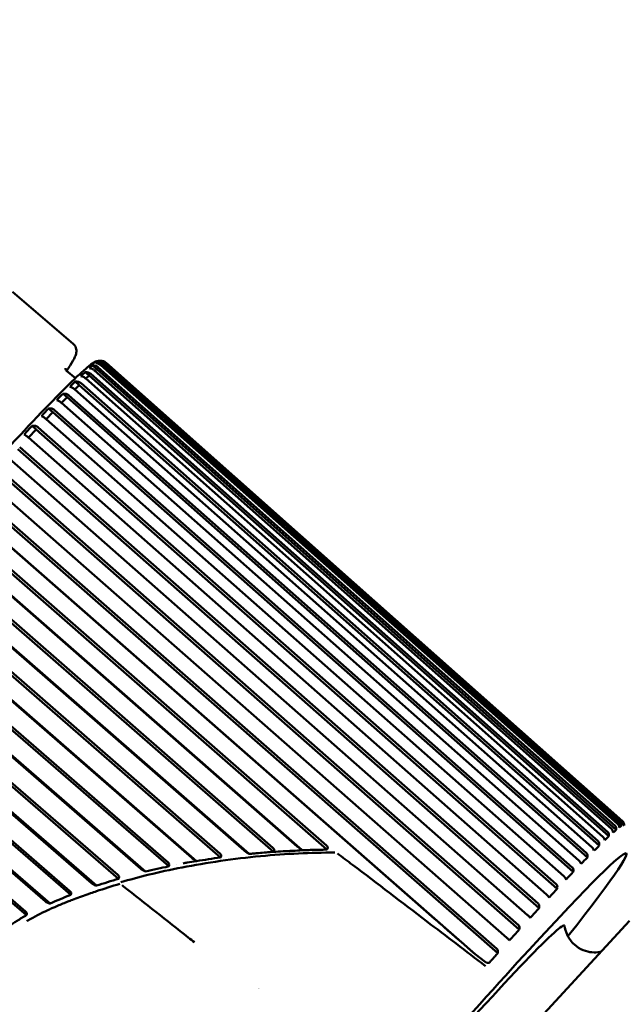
# Model space of a CAD drawing. Header units: millimetres. Extents: x 0 to 6049, y -120 to 1682.
# Tile 34 of 191: x 592 to 606, y 609 to 633. Entities that reach past the tile are written whole.
import ezdxf

# ---------------------------------------------------------------- set-up
doc = ezdxf.new("R2010")
doc.units = ezdxf.units.MM
doc.header["$LTSCALE"] = 2
doc.layers.add('Bemaßung (ISO)', color=7, linetype='Continuous', lineweight=25)
doc.layers.add('Sichtbar (ISO)', color=7, linetype='Continuous', lineweight=50)
doc.styles.add('Notiztext (DIN)', font='isocpeur.ttf')
doc.dimstyles.new('Standard (DIN)', dxfattribs={"dimscale": 2, "dimtxt": 3.5, "dimasz": 2.5, "dimexe": 2, "dimexo": 0.5, "dimgap": 0.5, "dimtad": 1, "dimrnd": 1e-08, "dimtxsty": 'Notiztext (DIN)', "dimcen": 0.09, "dimdle": 10, "dimclrd": 256, "dimclre": 256, "dimclrt": 256, "dimadec": 0, "dimazin": 0, "dimtfac": 1, "dimtmove": 0, "dimatfit": 3, "dimfxl": 1, "dimtolj": 1, "dimtzin": 0, "dimlwd": -1, "dimlwe": -1, "dimarcsym": 0})

# ---------------------------------------------------------------- blocks, each defined once
blk = doc.blocks.new('*D22')
at = {"layer": 'Bemaßung (ISO)', "transparency": 16777216}
for p, q in [((252.973, 717.98), (203.036, 717.98)), ((207.036, 595.722), (207.036, 712.98)), ((594.715, 590.722), (203.036, 590.722))]:
    blk.add_line(p, q, dxfattribs=at)
for points in [[(206.202, 712.98), (207.869, 712.98), (207.036, 717.98)], [(206.202, 595.722), (207.869, 595.722), (207.036, 590.722)]]:
    blk.add_solid(points, dxfattribs=at)
at = {"layer": 'Defpoints', "color": 0, "transparency": 16777216}
for p in [(207.036, 717.98), (253.973, 717.98), (595.715, 590.722)]:
    blk.add_point(p, dxfattribs=at)
at = {"layer": 'Bemaßung (ISO)', "transparency": 16777216, "insert": (197.636, 642.256), "char_height": 7, "attachment_point": 1, "rotation": 90, "style": 'Notiztext (DIN)'}
blk.add_mtext('\\A1;127,26', dxfattribs=at)

msp = doc.modelspace()

# ---------------------------------------------------------------- linework, layer by layer
at = {"layer": 'Sichtbar (ISO)'}
for p, q in [((591.414, 626.404), (592.884, 625.144)), ((593.351, 624.621), (593.451, 624.535)), ((593.476, 624.713), (593.575, 624.628)), ((593.541, 624.736), (593.546, 624.732)), ((593.553, 624.625), (606.055, 613.527)), ((593.561, 624.618), (593.575, 624.628)), ((593.575, 624.628), (606.145, 613.469)), ((606.113, 613.567), (593.611, 624.665)), ((593.648, 624.683), (606.148, 613.584)), ((606.175, 613.586), (593.674, 624.685)), ((606.178, 613.584), (593.678, 624.683)), ((592.721, 624.493), (592.933, 624.312)), ((593.169, 624.46), (593.268, 624.375)), ((593.19, 624.302), (593.268, 624.375)), ((593.268, 624.375), (605.846, 613.222)), ((605.818, 613.325), (593.308, 624.416)), ((593.399, 624.499), (605.905, 613.403)), ((593.403, 624.495), (593.451, 624.535)), ((593.451, 624.535), (606.024, 613.379)), ((605.994, 613.479), (593.489, 624.575)), ((592.922, 624.041), (593.029, 624.146)), ((592.93, 624.232), (593.029, 624.146)), ((593.029, 624.146), (605.612, 613)), ((605.585, 613.104), (593.07, 624.19)), ((593.188, 624.304), (605.697, 613.212)), ((592.635, 623.937), (592.734, 623.852)), ((605.299, 612.818), (592.777, 623.898)), ((592.92, 624.042), (605.435, 612.955)), ((592.598, 623.715), (605.12, 612.635)), ((592.599, 623.714), (592.734, 623.852)), ((592.734, 623.852), (605.324, 612.712)), ((592.224, 623.324), (592.387, 623.494)), ((592.287, 623.579), (592.387, 623.494)), ((592.387, 623.494), (604.984, 612.362)), ((604.96, 612.469), (592.43, 623.541)), ((591.889, 623.16), (591.988, 623.075)), ((592.224, 623.325), (604.753, 612.253)), ((591.8, 622.874), (591.988, 623.075)), ((591.988, 623.075), (604.595, 611.952)), ((604.571, 612.06), (592.032, 623.123)), ((591.799, 622.874), (604.338, 611.812)), ((591.542, 622.597), (604.158, 611.485)), ((604.134, 611.594), (591.586, 622.645)), ((591.328, 622.367), (603.877, 611.315)), ((591.05, 622.063), (603.677, 610.964)), ((603.654, 611.072), (591.094, 622.112)), ((590.814, 621.805), (603.373, 610.766)), ((590.516, 621.478), (603.156, 610.392)), ((603.132, 610.5), (590.561, 621.527)), ((590.259, 621.194), (601.487, 611.345)), ((590.262, 621.198), (602.609, 610.368)), ((589.945, 620.845), (599.023, 612.901)), ((599.01, 612.998), (589.989, 620.894)), ((589.668, 620.537), (598.305, 612.978)), ((589.675, 620.545), (598.426, 612.886)), ((589.339, 620.169), (597.727, 612.847)), ((597.714, 612.943), (589.382, 620.217)), ((589.045, 619.838), (597.016, 612.879)), ((589.055, 619.85), (597.137, 612.795)), ((588.704, 619.454), (596.447, 612.712)), ((596.433, 612.807), (588.745, 619.501)), ((588.394, 619.104), (595.749, 612.698)), ((588.407, 619.119), (595.868, 612.623)), ((588.042, 618.706), (595.194, 612.495)), ((595.179, 612.588), (588.083, 618.751)), ((587.719, 618.337), (594.515, 612.435)), ((587.736, 618.357), (594.629, 612.37)), ((587.36, 617.928), (593.98, 612.194)), ((593.963, 612.286), (587.399, 617.972)), ((587.025, 617.545), (593.327, 612.087)), ((587.045, 617.568), (593.442, 612.028)), ((586.661, 617.127), (592.823, 611.805)), ((592.803, 611.896), (586.698, 617.169)), ((586.317, 616.731), (592.208, 611.644)), ((586.34, 616.759), (592.32, 611.594)), ((585.95, 616.308), (591.751, 611.312)), ((591.728, 611.402), (585.985, 616.348)), ((606.024, 613.379), (606.024, 613.409)), ((606.092, 613.462), (606.096, 613.436)), ((606.145, 613.469), (606.145, 613.498)), ((606.183, 613.517), (606.187, 613.489)), ((606.184, 613.514), (606.209, 613.491)), ((606.209, 613.491), (606.207, 613.519)), ((606.217, 613.504), (606.218, 613.483)), ((605.737, 613.151), (605.744, 613.127)), ((605.846, 613.222), (605.847, 613.253)), ((605.943, 613.34), (605.948, 613.315)), ((605.477, 612.897), (605.485, 612.875)), ((605.612, 613), (605.613, 613.031)), ((597.464, 612.746), (597.464, 612.746)), ((597.889, 612.781), (597.889, 612.781)), ((597.98, 612.787), (597.98, 612.787)), ((598.324, 612.878), (598.324, 612.878)), ((598.398, 612.81), (598.398, 612.81)), ((598.79, 612.823), (598.79, 612.823)), ((598.81, 612.893), (598.81, 612.893)), ((598.884, 612.825), (598.884, 612.825)), ((605.324, 612.712), (605.326, 612.745)), ((595.385, 612.537), (595.385, 612.537)), ((595.391, 612.538), (595.391, 612.538)), ((595.861, 612.622), (595.861, 612.622)), ((596.027, 612.56), (596.027, 612.56)), ((596.485, 612.63), (596.485, 612.63)), ((605.164, 612.579), (605.173, 612.558)), ((604.799, 612.199), (604.81, 612.18)), ((604.984, 612.362), (604.987, 612.395)), ((604.595, 611.952), (604.597, 611.986)), ((604.386, 611.76), (604.398, 611.743)), ((600.782, 611.665), (600.782, 611.665)), ((600.819, 611.636), (600.819, 611.636)), ((604.158, 611.485), (604.161, 611.519)), ((603.927, 611.266), (603.941, 611.25)), ((603.677, 610.964), (603.68, 610.997)), ((606.344, 611.175), (604.274, 608.924)), ((603.426, 610.719), (603.441, 610.705)), ((602.854, 610.18), (602.609, 610.368)), ((603.156, 610.392), (603.159, 610.425))]:
    msp.add_line(p, q, dxfattribs=at)
for centre, major_axis, ratio, start_param, end_param in [((593.369, 624.541), (-0.147, -0.118), 0.3977, 4.51958, 5.054579), ((593.507, 624.649), (-0.105, -0.046), 0.620161, 4.737017, 5.272016), ((593.585, 624.687), (-0.0698, 0.0436), 0.335855, 5.591298, 6.126297), ((593.174, 624.365), (-0.194, -0.178), 0.286672, 4.479166, 5.014069), ((592.922, 624.122), (-0.24, -0.235), 0.224502, 4.464512, 4.999511), ((592.615, 623.813), (-0.286, -0.291), 0.185372, 4.457556, 4.992555), ((592.256, 623.441), (-0.33, -0.344), 0.158716, 4.453682, 4.988681), ((591.846, 623.008), (-0.372, -0.395), 0.139567, 4.451296, 4.986295), ((598.071, 603.247), (-8.195, -9.561), 0.031426, 2.508293, 6.916485), ((596.384, 621.868), (9.656, -8.471), 0.196196, 6.235157, 6.274085), ((596.52, 621.975), (9.635, -8.495), 0.114599, 6.234092, 6.27302), ((596.599, 622.013), (9.614, -8.519), 0.032222, 6.232832, 6.27176), ((596.189, 621.692), (9.676, -8.448), 0.276457, 6.236035, 6.274963), ((595.939, 621.45), (9.696, -8.425), 0.354833, 6.236727, 6.275654), ((595.634, 621.143), (9.716, -8.402), 0.430789, 6.237225, 6.276153), ((595.276, 620.773), (9.737, -8.378), 0.503806, 6.237516, 6.276444), ((590.923, 609.374), (-8.233, -9.605), 0.031426, 1.869748, 1.86981), ((594.869, 620.342), (9.758, -8.353), 0.573385, 6.237575, 6.276502), ((594.414, 619.854), (9.781, -8.326), 0.639051, 6.237362, 6.276289), ((590.923, 609.374), (8.233, 9.605), 0.031426, 1.389699, 1.389775), ((598.071, 603.247), (6.699, 7.815), 0.031426, 6.254803, 9.45316), ((593.915, 619.312), (9.806, -8.297), 0.700356, 6.236816, 6.275744), ((602.892, 610.233), (-0.066, 0.0555), 0.75688, 1.629855, 1.820321), ((602.86, 610.277), (0.092, -0.112), 0.531647, 5.346743, 6.352909), ((592.307, 604.048), (8.379, 9.4), 0.012497, 5.347611, 5.347624)]:
    msp.add_ellipse(centre, major_axis=major_axis, ratio=ratio, start_param=start_param, end_param=end_param, dxfattribs=at)
for points, knots in [([(592.723, 624.492), (592.753, 624.537), (592.78, 624.579), (592.857, 624.701), (592.896, 624.768), (592.937, 624.861), (592.949, 624.889), (592.959, 624.953), (592.962, 624.979), (592.95, 625.053), (592.929, 625.106), (592.884, 625.144)], [2.9369935, 2.9369935, 2.9369935, 2.9369935, 2.9845849, 2.9845849, 3.0885758, 3.0885758, 3.1405712, 3.1405712, 3.1665689, 3.1665689, 3.1925666, 3.1925666, 3.1925666, 3.1925666]), ([(593.53, 624.737), (593.481, 624.736), (593.454, 624.724), (593.309, 624.663), (593.23, 624.586), (592.806, 624.201), (592.373, 623.763), (591.263, 622.587), (590.604, 621.869), (589.113, 620.214), (588.282, 619.278), (586.53, 617.28), (585.609, 616.218), (583.771, 614.077), (582.854, 612.998), (581.117, 610.931), (580.296, 609.944), (578.834, 608.16), (578.193, 607.363), (577.154, 606.041), (576.758, 605.517), (576.376, 604.973), (576.285, 604.834), (576.194, 604.673), (576.172, 604.629), (576.147, 604.555), (576.138, 604.529), (576.136, 604.445), (576.147, 604.366), (576.215, 604.31)], [3.220267, 3.220267, 3.220267, 3.220267, 3.255976, 3.255976, 3.434708, 3.434708, 3.776393, 3.776393, 4.097927, 4.097927, 4.418358, 4.418358, 4.738561, 4.738561, 5.058713, 5.058713, 5.378901, 5.378901, 5.699273, 5.699273, 6.02047, 6.02047, 6.177589, 6.177589, 6.256149, 6.256149, 6.295428, 6.295428, 6.334708, 6.334708, 6.334708, 6.334708]), ([(593.351, 624.621), (593.375, 624.622), (593.403, 624.619), (593.446, 624.604), (593.47, 624.592), (593.486, 624.577), (593.487, 624.577), (593.488, 624.576), (593.489, 624.575)], [-0.0141713, -0.0141713, -0.0141713, -0.0141713, -0.0066416, -0.0066416, 0, 0, 0, 0.00033523, 0.00033523, 0.00033523, 0.00033523]), ([(593.553, 624.625), (593.552, 624.626), (593.551, 624.627), (593.551, 624.628), (593.534, 624.642), (593.512, 624.656), (593.471, 624.673), (593.447, 624.678), (593.427, 624.68)], [-0.00033523, -0.00033523, -0.00033523, -0.00033523, 0, 0, 0, 0.0066416, 0.0066416, 0.0141713, 0.0141713, 0.0141713, 0.0141713]), ([(593.476, 624.713), (593.498, 624.713), (593.526, 624.71), (593.569, 624.694), (593.592, 624.681), (593.609, 624.667), (593.61, 624.666), (593.61, 624.665), (593.611, 624.665)], [-0.0141713, -0.0141713, -0.0141713, -0.0141713, -0.0066416, -0.0066416, 0, 0, 0, 0.00033523, 0.00033523, 0.00033523, 0.00033523]), ([(593.648, 624.683), (593.647, 624.684), (593.646, 624.684), (593.645, 624.685), (593.629, 624.699), (593.606, 624.713), (593.565, 624.729), (593.54, 624.734), (593.519, 624.734)], [-0.00033523, -0.00033523, -0.00033523, -0.00033523, 0, 0, 0, 0.0066416, 0.0066416, 0.0141713, 0.0141713, 0.0141713, 0.0141713]), ([(593.541, 624.736), (593.563, 624.735), (593.59, 624.731), (593.632, 624.715), (593.655, 624.702), (593.672, 624.687), (593.673, 624.686), (593.674, 624.686), (593.674, 624.685)], [-0.0141713, -0.0141713, -0.0141713, -0.0141713, -0.0066416, -0.0066416, 0, 0, 0, 0.00033523, 0.00033523, 0.00033523, 0.00033523]), ([(593.678, 624.683), (593.674, 624.686), (593.671, 624.689), (593.663, 624.695), (593.659, 624.698), (593.651, 624.703), (593.647, 624.706), (593.639, 624.71), (593.634, 624.713), (593.626, 624.717), (593.622, 624.718), (593.618, 624.72)], [3.1920178, 3.1920178, 3.1920178, 3.1920178, 3.19418504, 3.19418504, 3.19635227, 3.19635227, 3.19851951, 3.19851951, 3.20068674, 3.20068674, 3.20285398, 3.20285398, 3.20285398, 3.20285398]), ([(593.188, 624.304), (593.187, 624.305), (593.186, 624.305), (593.185, 624.306), (593.169, 624.32), (593.147, 624.335), (593.109, 624.354), (593.086, 624.362), (593.068, 624.365)], [-0.00033523, -0.00033523, -0.00033523, -0.00033523, 0, 0, 0, 0.0066416, 0.0066416, 0.0141713, 0.0141713, 0.0141713, 0.0141713]), ([(593.169, 624.46), (593.193, 624.462), (593.221, 624.459), (593.266, 624.446), (593.289, 624.433), (593.306, 624.419), (593.307, 624.418), (593.307, 624.417), (593.308, 624.417)], [-0.0141713, -0.0141713, -0.0141713, -0.0141713, -0.0066416, -0.0066416, 0, 0, 0, 0.00033523, 0.00033523, 0.00033523, 0.00033523]), ([(593.399, 624.499), (593.399, 624.5), (593.398, 624.5), (593.397, 624.501), (593.38, 624.515), (593.358, 624.529), (593.319, 624.548), (593.295, 624.554), (593.276, 624.556)], [-0.00033523, -0.00033523, -0.00033523, -0.00033523, 0, 0, 0, 0.0066416, 0.0066416, 0.0141713, 0.0141713, 0.0141713, 0.0141713]), ([(592.92, 624.042), (592.919, 624.043), (592.919, 624.043), (592.918, 624.044), (592.901, 624.059), (592.88, 624.073), (592.842, 624.094), (592.82, 624.102), (592.803, 624.107)], [-0.00033523, -0.00033523, -0.00033523, -0.00033523, 0, 0, 0, 0.0066416, 0.0066416, 0.0141713, 0.0141713, 0.0141713, 0.0141713]), ([(592.93, 624.232), (592.954, 624.234), (592.983, 624.232), (593.028, 624.219), (593.051, 624.207), (593.068, 624.193), (593.069, 624.192), (593.07, 624.191), (593.07, 624.19)], [-0.0141713, -0.0141713, -0.0141713, -0.0141713, -0.0066416, -0.0066416, 0, 0, 0, 0.00033523, 0.00033523, 0.00033523, 0.00033523]), ([(592.635, 623.937), (592.66, 623.94), (592.689, 623.939), (592.734, 623.927), (592.758, 623.914), (592.775, 623.9), (592.775, 623.899), (592.776, 623.899), (592.777, 623.898)], [-0.0141713, -0.0141713, -0.0141713, -0.0141713, -0.0066416, -0.0066416, 0, 0, 0, 0.00033523, 0.00033523, 0.00033523, 0.00033523]), ([(592.598, 623.715), (592.597, 623.716), (592.596, 623.716), (592.595, 623.717), (592.579, 623.731), (592.558, 623.746), (592.522, 623.768), (592.501, 623.778), (592.484, 623.783)], [-0.00033523, -0.00033523, -0.00033523, -0.00033523, 0, 0, 0, 0.0066416, 0.0066416, 0.0141713, 0.0141713, 0.0141713, 0.0141713]), ([(592.224, 623.325), (592.223, 623.325), (592.222, 623.326), (592.221, 623.327), (592.204, 623.341), (592.184, 623.357), (592.149, 623.38), (592.129, 623.39), (592.113, 623.397)], [-0.00033523, -0.00033523, -0.00033523, -0.00033523, 0, 0, 0, 0.0066416, 0.0066416, 0.0141713, 0.0141713, 0.0141713, 0.0141713]), ([(592.287, 623.579), (592.312, 623.583), (592.342, 623.582), (592.387, 623.57), (592.411, 623.558), (592.428, 623.543), (592.429, 623.543), (592.429, 623.542), (592.43, 623.541)], [-0.0141713, -0.0141713, -0.0141713, -0.0141713, -0.0066416, -0.0066416, 0, 0, 0, 0.00033523, 0.00033523, 0.00033523, 0.00033523]), ([(591.889, 623.16), (591.914, 623.164), (591.944, 623.163), (591.989, 623.151), (592.013, 623.139), (592.03, 623.125), (592.031, 623.124), (592.032, 623.123), (592.032, 623.123)], [-0.0141713, -0.0141713, -0.0141713, -0.0141713, -0.0066416, -0.0066416, 0, 0, 0, 0.00033523, 0.00033523, 0.00033523, 0.00033523]), ([(591.799, 622.874), (591.799, 622.875), (591.798, 622.876), (591.797, 622.876), (591.78, 622.891), (591.76, 622.907), (591.726, 622.931), (591.707, 622.943), (591.693, 622.951)], [-0.00033523, -0.00033523, -0.00033523, -0.00033523, 0, 0, 0, 0.0066416, 0.0066416, 0.0141713, 0.0141713, 0.0141713, 0.0141713]), ([(605.943, 613.34), (605.942, 613.342), (605.942, 613.344), (605.939, 613.356), (605.933, 613.368), (605.921, 613.387), (605.912, 613.396), (605.905, 613.403)], [0.063368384, 0.063368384, 0.063368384, 0.063368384, 0.064108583, 0.064108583, 0.068033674, 0.068033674, 0.071182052, 0.071182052, 0.071182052, 0.071182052]), ([(605.994, 613.479), (606.002, 613.472), (606.009, 613.462), (606.02, 613.442), (606.023, 613.428), (606.024, 613.414), (606.024, 613.412), (606.024, 613.409)], [0.000173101, 0.000173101, 0.000173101, 0.000173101, 0.003321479, 0.003321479, 0.00724657, 0.00724657, 0.007986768, 0.007986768, 0.007986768, 0.007986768]), ([(606.092, 613.462), (606.091, 613.464), (606.091, 613.466), (606.088, 613.479), (606.083, 613.492), (606.071, 613.511), (606.063, 613.52), (606.055, 613.527)], [0.063368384, 0.063368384, 0.063368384, 0.063368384, 0.064108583, 0.064108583, 0.068033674, 0.068033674, 0.071182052, 0.071182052, 0.071182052, 0.071182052]), ([(606.113, 613.567), (606.121, 613.559), (606.129, 613.55), (606.139, 613.53), (606.143, 613.516), (606.144, 613.503), (606.144, 613.5), (606.145, 613.498)], [0.000173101, 0.000173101, 0.000173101, 0.000173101, 0.003321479, 0.003321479, 0.00724657, 0.00724657, 0.007986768, 0.007986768, 0.007986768, 0.007986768]), ([(606.183, 613.517), (606.183, 613.519), (606.183, 613.521), (606.18, 613.534), (606.176, 613.548), (606.164, 613.567), (606.156, 613.577), (606.148, 613.584)], [0.063368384, 0.063368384, 0.063368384, 0.063368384, 0.064108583, 0.064108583, 0.068033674, 0.068033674, 0.071182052, 0.071182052, 0.071182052, 0.071182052]), ([(606.175, 613.586), (606.183, 613.579), (606.19, 613.569), (606.201, 613.55), (606.205, 613.536), (606.207, 613.523), (606.207, 613.521), (606.207, 613.519)], [0.000173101, 0.000173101, 0.000173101, 0.000173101, 0.003321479, 0.003321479, 0.00724657, 0.00724657, 0.007986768, 0.007986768, 0.007986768, 0.007986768]), ([(606.217, 613.506), (606.216, 613.51), (606.216, 613.515), (606.214, 613.525), (606.212, 613.53), (606.209, 613.54), (606.206, 613.546), (606.2, 613.557), (606.197, 613.563), (606.188, 613.574), (606.183, 613.579), (606.178, 613.584)], [3.16224248, 3.16224248, 3.16224248, 3.16224248, 3.16819755, 3.16819755, 3.17415261, 3.17415261, 3.18010768, 3.18010768, 3.18606274, 3.18606274, 3.1920178, 3.1920178, 3.1920178, 3.1920178]), ([(605.737, 613.151), (605.737, 613.153), (605.736, 613.155), (605.732, 613.166), (605.726, 613.178), (605.714, 613.196), (605.705, 613.205), (605.697, 613.212)], [0.063368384, 0.063368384, 0.063368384, 0.063368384, 0.064108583, 0.064108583, 0.068033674, 0.068033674, 0.071182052, 0.071182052, 0.071182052, 0.071182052]), ([(605.818, 613.325), (605.826, 613.317), (605.833, 613.308), (605.843, 613.287), (605.846, 613.272), (605.847, 613.258), (605.847, 613.256), (605.847, 613.253)], [0.000173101, 0.000173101, 0.000173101, 0.000173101, 0.003321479, 0.003321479, 0.00724657, 0.00724657, 0.007986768, 0.007986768, 0.007986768, 0.007986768]), ([(597.714, 612.943), (597.724, 612.935), (597.731, 612.925), (597.74, 612.909), (597.742, 612.901), (597.744, 612.887), (597.743, 612.88), (597.74, 612.867), (597.738, 612.863), (597.733, 612.854), (597.73, 612.85), (597.727, 612.846)], [-0.0111356, -0.0111356, -0.0111356, -0.0111356, -0.00782896, -0.00782896, -0.00554815, -0.00554815, -0.00333163, -0.00333163, -0.00170436, -0.00170436, -0.00026313, -0.00026313, -0.00026313, -0.00026313]), ([(598.427, 612.885), (598.407, 612.899), (598.386, 612.914), (598.354, 612.938), (598.343, 612.947), (598.323, 612.963), (598.314, 612.971), (598.305, 612.978)], [-0.01658707, -0.01658707, -0.01658707, -0.01658707, -0.00779399, -0.00779399, -0.00357943, -0.00357943, -0.000001, -0.000001, -0.000001, -0.000001]), ([(599.023, 612.901), (598.977, 612.9), (598.93, 612.898), (598.839, 612.896), (598.792, 612.895), (598.746, 612.894)], [-0.0302138, -0.0302138, -0.0302138, -0.0302138, -0.0151282, -0.0151282, -0.00001166, -0.00001166, -0.00001166, -0.00001166]), ([(599.01, 612.998), (599.02, 612.99), (599.028, 612.98), (599.037, 612.964), (599.039, 612.957), (599.041, 612.942), (599.04, 612.935), (599.037, 612.923), (599.035, 612.918), (599.03, 612.909), (599.027, 612.905), (599.023, 612.901)], [-0.01094471, -0.01094471, -0.01094471, -0.01094471, -0.00769059, -0.00769059, -0.00542026, -0.00542026, -0.00322887, -0.00322887, -0.00165469, -0.00165469, -0.00000143, -0.00000143, -0.00000143, -0.00000143]), ([(605.477, 612.897), (605.477, 612.898), (605.476, 612.9), (605.471, 612.911), (605.465, 612.922), (605.451, 612.939), (605.443, 612.948), (605.435, 612.955)], [0.063368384, 0.063368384, 0.063368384, 0.063368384, 0.064108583, 0.064108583, 0.068033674, 0.068033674, 0.071182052, 0.071182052, 0.071182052, 0.071182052]), ([(605.585, 613.104), (605.593, 613.097), (605.601, 613.087), (605.61, 613.066), (605.613, 613.051), (605.614, 613.036), (605.614, 613.034), (605.613, 613.031)], [0.000173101, 0.000173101, 0.000173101, 0.000173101, 0.003321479, 0.003321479, 0.00724657, 0.00724657, 0.007986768, 0.007986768, 0.007986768, 0.007986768]), ([(594.03, 612.11), (594.456, 612.234), (595.419, 612.482), (597.461, 612.779), (598.631, 612.826), (599.214, 612.829)], [0, 0, 0, 0, 0.3333333, 0.6666667, 1, 1, 1, 1]), ([(595.868, 612.623), (595.848, 612.632), (595.827, 612.643), (595.796, 612.663), (595.785, 612.67), (595.766, 612.684), (595.758, 612.691), (595.749, 612.698)], [-0.01548714, -0.01548714, -0.01548714, -0.01548714, -0.00718989, -0.00718989, -0.00333746, -0.00333746, -0.000001, -0.000001, -0.000001, -0.000001]), ([(595.868, 612.623), (595.965, 612.637), (596.062, 612.652), (596.255, 612.682), (596.351, 612.697), (596.447, 612.712)], [0.00007126, 0.00007126, 0.00007126, 0.00007126, 0.03149778, 0.03149778, 0.06256345, 0.06256345, 0.06256345, 0.06256345]), ([(596.433, 612.807), (596.441, 612.799), (596.449, 612.791), (596.458, 612.774), (596.46, 612.767), (596.462, 612.752), (596.462, 612.745), (596.459, 612.733), (596.457, 612.728), (596.453, 612.72), (596.45, 612.715), (596.447, 612.712)], [-0.01107057, -0.01107057, -0.01107057, -0.01107057, -0.00769508, -0.00769508, -0.00536364, -0.00536364, -0.00309376, -0.00309376, -0.00157544, -0.00157544, -0.00000237, -0.00000237, -0.00000237, -0.00000237]), ([(597.137, 612.795), (597.116, 612.807), (597.093, 612.821), (597.062, 612.843), (597.052, 612.85), (597.033, 612.865), (597.025, 612.872), (597.016, 612.879)], [-0.01573192, -0.01573192, -0.01573192, -0.01573192, -0.00717186, -0.00717186, -0.00331696, -0.00331696, -0.000001, -0.000001, -0.000001, -0.000001]), ([(597.366, 612.815), (597.328, 612.812), (597.29, 612.808), (597.213, 612.802), (597.175, 612.798), (597.137, 612.795)], [-0.02494891, -0.02494891, -0.02494891, -0.02494891, -0.01249597, -0.01249597, 0, 0, 0, 0]), ([(597.366, 612.815), (597.426, 612.82), (597.487, 612.826), (597.607, 612.836), (597.667, 612.841), (597.727, 612.846)], [0.00001437, 0.00001437, 0.00001437, 0.00001437, 0.01987409, 0.01987409, 0.03943583, 0.03943583, 0.03943583, 0.03943583]), ([(597.727, 612.846), (597.804, 612.85), (597.881, 612.855), (597.959, 612.859), (597.997, 612.861), (598.036, 612.862), (598.075, 612.864), (598.094, 612.865), (598.114, 612.866), (598.133, 612.867), (598.135, 612.867), (598.137, 612.867), (598.139, 612.867)], [0.000632, 0.000632, 0.000632, 0.000632, 0.3333333, 0.3333333, 0.3333333, 0.5, 0.5, 0.5, 0.5833333, 0.5833333, 0.5833333, 0.5914456, 0.5914456, 0.5914456, 0.5914456]), ([(598.139, 612.867), (598.142, 612.867), (598.145, 612.867), (598.148, 612.868), (598.162, 612.868), (598.177, 612.869), (598.191, 612.87), (598.269, 612.874), (598.348, 612.879), (598.427, 612.885)], [0.5914456, 0.5914456, 0.5914456, 0.5914456, 0.6041667, 0.6041667, 0.6041667, 0.6666667, 0.6666667, 0.6666667, 0.9990959, 0.9990959, 0.9990959, 0.9990959]), ([(598.746, 612.894), (598.693, 612.892), (598.64, 612.891), (598.533, 612.888), (598.48, 612.887), (598.427, 612.885)], [-0.03544084, -0.03544084, -0.03544084, -0.03544084, -0.01771252, -0.01771252, -0.0000251, -0.0000251, -0.0000251, -0.0000251]), ([(602.858, 610.08), (602.384, 610.442), (601.31, 611.259), (600.12, 612.173), (599.396, 612.715), (599.275, 612.807)], [0, 0, 0, 0, 0.397434, 0.898563, 1, 1, 1, 1]), ([(605.299, 612.818), (605.307, 612.811), (605.314, 612.801), (605.323, 612.78), (605.326, 612.765), (605.326, 612.75), (605.326, 612.747), (605.326, 612.745)], [0.000173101, 0.000173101, 0.000173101, 0.000173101, 0.003321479, 0.003321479, 0.00724657, 0.00724657, 0.007986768, 0.007986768, 0.007986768, 0.007986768]), ([(594.628, 612.369), (594.607, 612.377), (594.585, 612.388), (594.556, 612.405), (594.547, 612.411), (594.53, 612.423), (594.522, 612.429), (594.515, 612.435)], [-0.01394694, -0.01394694, -0.01394694, -0.01394694, -0.00625913, -0.00625913, -0.00293158, -0.00293158, -0.000001, -0.000001, -0.000001, -0.000001]), ([(594.628, 612.369), (594.724, 612.388), (594.819, 612.41), (595.007, 612.452), (595.101, 612.473), (595.194, 612.495)], [0.00035278, 0.00035278, 0.00035278, 0.00035278, 0.03098104, 0.03098104, 0.0611405, 0.0611405, 0.0611405, 0.0611405]), ([(595.179, 612.588), (595.187, 612.581), (595.194, 612.573), (595.203, 612.557), (595.205, 612.55), (595.208, 612.535), (595.208, 612.527), (595.204, 612.511), (595.199, 612.503), (595.194, 612.495)], [-0.01098795, -0.01098795, -0.01098795, -0.01098795, -0.00780127, -0.00780127, -0.00540738, -0.00540738, -0.00306715, -0.00306715, -0.00002542, -0.00002542, -0.00002542, -0.00002542]), ([(595.868, 612.623), (595.79, 612.61), (595.68, 612.591), (595.573, 612.573), (595.541, 612.567)], [0, 0, 0, 0, 0.3333333, 0.476387, 0.476387, 0.476387, 0.476387]), ([(604.96, 612.469), (604.968, 612.462), (604.975, 612.452), (604.984, 612.431), (604.987, 612.415), (604.987, 612.4), (604.987, 612.398), (604.987, 612.395)], [0.000173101, 0.000173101, 0.000173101, 0.000173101, 0.003321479, 0.003321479, 0.00724657, 0.00724657, 0.007986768, 0.007986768, 0.007986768, 0.007986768]), ([(605.164, 612.579), (605.163, 612.58), (605.162, 612.582), (605.157, 612.592), (605.15, 612.602), (605.136, 612.619), (605.128, 612.628), (605.12, 612.635)], [0.063368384, 0.063368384, 0.063368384, 0.063368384, 0.064108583, 0.064108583, 0.068033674, 0.068033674, 0.071182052, 0.071182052, 0.071182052, 0.071182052]), ([(593.98, 612.194), (593.89, 612.167), (593.801, 612.139), (593.621, 612.084), (593.532, 612.056), (593.442, 612.028)], [-0.05809252, -0.05809252, -0.05809252, -0.05809252, -0.02905977, -0.02905977, -0.00000188, -0.00000188, -0.00000188, -0.00000188]), ([(593.963, 612.286), (593.969, 612.281), (593.975, 612.275), (593.984, 612.261), (593.988, 612.254), (593.992, 612.239), (593.992, 612.231), (593.99, 612.217), (593.988, 612.21), (593.985, 612.204)], [-0.009721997, -0.009721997, -0.009721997, -0.009721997, -0.007255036, -0.007255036, -0.004767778, -0.004767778, -0.002346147, -0.002346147, -0.000014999, -0.000014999, -0.000014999, -0.000014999]), ([(593.98, 612.194), (593.981, 612.196), (593.982, 612.197), (593.983, 612.201), (593.984, 612.202), (593.985, 612.204)], [0.000030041, 0.000030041, 0.000030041, 0.000030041, 0.000635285, 0.000635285, 0.001246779, 0.001246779, 0.001246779, 0.001246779]), ([(604.799, 612.199), (604.798, 612.2), (604.797, 612.202), (604.792, 612.211), (604.784, 612.221), (604.77, 612.237), (604.761, 612.246), (604.753, 612.253)], [0.063368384, 0.063368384, 0.063368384, 0.063368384, 0.064108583, 0.064108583, 0.068033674, 0.068033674, 0.071182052, 0.071182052, 0.071182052, 0.071182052]), ([(594.011, 612.072), (593.814, 612.012), (593.624, 611.952), (593.445, 611.892), (593.396, 611.876), (593.349, 611.86), (593.302, 611.844), (593.275, 611.834), (593.247, 611.825), (593.22, 611.815), (593.095, 611.771), (592.975, 611.727), (592.862, 611.684), (592.824, 611.67), (592.786, 611.655), (592.75, 611.641)], [0, 0, 0, 0, 0.0563294, 0.0563294, 0.0563294, 0.0714286, 0.0714286, 0.0714286, 0.0803571, 0.0803571, 0.0803571, 0.1218567, 0.1218567, 0.1218567, 0.1357934, 0.1357934, 0.1357934, 0.1357934]), ([(593.426, 612.033), (593.409, 612.038), (593.391, 612.045), (593.365, 612.06), (593.357, 612.065), (593.341, 612.075), (593.334, 612.081), (593.327, 612.087)], [-0.01228582, -0.01228582, -0.01228582, -0.01228582, -0.00574501, -0.00574501, -0.00271018, -0.00271018, -0.000001, -0.000001, -0.000001, -0.000001]), ([(593.442, 612.028), (593.439, 612.029), (593.437, 612.03), (593.432, 612.031), (593.429, 612.032), (593.426, 612.033)], [-0.002084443, -0.002084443, -0.002084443, -0.002084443, -0.001082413, -0.001082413, -0.000026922, -0.000026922, -0.000026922, -0.000026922]), ([(594.066, 612.038), (594.07, 612.034), (594.077, 612.027), (594.088, 612.016), (594.096, 612.009), (594.101, 612.006)], [0.0000045, 0.0000045, 0.0000045, 0.0000045, 0.3333333, 0.6666667, 1, 1, 1, 1]), ([(594.101, 612.006), (594.624, 611.596), (595.145, 611.184), (595.667, 610.772), (595.716, 610.734), (595.765, 610.695), (595.814, 610.656)], [0, 0, 0, 0, 0.914385, 0.914385, 0.914385, 1, 1, 1, 1]), ([(604.571, 612.06), (604.579, 612.053), (604.586, 612.043), (604.595, 612.021), (604.598, 612.006), (604.598, 611.991), (604.598, 611.988), (604.597, 611.986)], [0.000173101, 0.000173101, 0.000173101, 0.000173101, 0.003321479, 0.003321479, 0.00724657, 0.00724657, 0.007986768, 0.007986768, 0.007986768, 0.007986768]), ([(592.823, 611.805), (592.738, 611.771), (592.654, 611.736), (592.487, 611.666), (592.403, 611.63), (592.32, 611.594)], [-0.05550936, -0.05550936, -0.05550936, -0.05550936, -0.02775035, -0.02775035, -0.00000428, -0.00000428, -0.00000428, -0.00000428]), ([(592.803, 611.896), (592.809, 611.891), (592.814, 611.885), (592.823, 611.873), (592.826, 611.866), (592.83, 611.853), (592.831, 611.846), (592.831, 611.833), (592.83, 611.826), (592.828, 611.82)], [-0.009095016, -0.009095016, -0.009095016, -0.009095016, -0.006743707, -0.006743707, -0.004501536, -0.004501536, -0.002265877, -0.002265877, -0.000018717, -0.000018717, -0.000018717, -0.000018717]), ([(592.823, 611.805), (592.823, 611.808), (592.824, 611.81), (592.826, 611.815), (592.827, 611.818), (592.828, 611.82)], [0.000040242, 0.000040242, 0.000040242, 0.000040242, 0.000936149, 0.000936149, 0.001843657, 0.001843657, 0.001843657, 0.001843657]), ([(604.386, 611.76), (604.385, 611.762), (604.384, 611.763), (604.378, 611.771), (604.37, 611.781), (604.355, 611.796), (604.346, 611.805), (604.338, 611.812)], [0.063368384, 0.063368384, 0.063368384, 0.063368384, 0.064108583, 0.064108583, 0.068033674, 0.068033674, 0.071182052, 0.071182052, 0.071182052, 0.071182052]), ([(592.75, 611.641), (592.731, 611.634), (592.713, 611.626), (592.695, 611.619), (592.604, 611.583), (592.517, 611.546), (592.435, 611.51), (592.404, 611.497), (592.374, 611.483), (592.344, 611.47), (592.332, 611.464), (592.32, 611.459), (592.309, 611.454), (592.295, 611.447), (592.28, 611.441), (592.266, 611.434), (592.097, 611.354), (591.94, 611.272), (591.781, 611.18), (591.772, 611.175), (591.764, 611.17), (591.755, 611.165)], [0.1357934, 0.1357934, 0.1357934, 0.1357934, 0.1428571, 0.1428571, 0.1428571, 0.1785714, 0.1785714, 0.1785714, 0.1919643, 0.1919643, 0.1919643, 0.1971977, 0.1971977, 0.1971977, 0.203683, 0.203683, 0.203683, 0.2815153, 0.2815153, 0.2815153, 0.2857143, 0.2857143, 0.2857143, 0.2857143]), ([(592.297, 611.6), (592.281, 611.603), (592.265, 611.609), (592.242, 611.62), (592.235, 611.625), (592.221, 611.634), (592.214, 611.639), (592.208, 611.644)], [-0.01053479, -0.01053479, -0.01053479, -0.01053479, -0.00508664, -0.00508664, -0.00242217, -0.00242217, -0.000001, -0.000001, -0.000001, -0.000001]), ([(592.32, 611.594), (592.316, 611.595), (592.312, 611.596), (592.305, 611.598), (592.301, 611.599), (592.297, 611.6)], [-0.002822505, -0.002822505, -0.002822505, -0.002822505, -0.001411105, -0.001411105, -0.000002, -0.000002, -0.000002, -0.000002]), ([(604.134, 611.594), (604.142, 611.586), (604.15, 611.576), (604.159, 611.555), (604.161, 611.539), (604.161, 611.524), (604.161, 611.521), (604.161, 611.519)], [0.000173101, 0.000173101, 0.000173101, 0.000173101, 0.003321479, 0.003321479, 0.00724657, 0.00724657, 0.007986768, 0.007986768, 0.007986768, 0.007986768]), ([(591.751, 611.312), (591.675, 611.268), (591.599, 611.223), (591.452, 611.132), (591.38, 611.086), (591.309, 611.039)], [-0.05238205, -0.05238205, -0.05238205, -0.05238205, -0.02578488, -0.02578488, -0.00002231, -0.00002231, -0.00002231, -0.00002231]), ([(591.728, 611.402), (591.733, 611.397), (591.738, 611.392), (591.746, 611.381), (591.75, 611.375), (591.754, 611.362), (591.756, 611.356), (591.757, 611.344), (591.757, 611.338), (591.755, 611.332)], [-0.008510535, -0.008510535, -0.008510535, -0.008510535, -0.006340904, -0.006340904, -0.00422459, -0.00422459, -0.002127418, -0.002127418, -0.000047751, -0.000047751, -0.000047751, -0.000047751]), ([(591.751, 611.312), (591.752, 611.315), (591.753, 611.319), (591.754, 611.325), (591.754, 611.329), (591.755, 611.332)], [0.000121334, 0.000121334, 0.000121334, 0.000121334, 0.001318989, 0.001318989, 0.002560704, 0.002560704, 0.002560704, 0.002560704]), ([(602.609, 610.368), (602.362, 610.582), (602.093, 610.816), (601.76, 611.107), (601.648, 611.204), (601.521, 611.316), (601.504, 611.331), (601.487, 611.345)], [0.4294662, 0.4294662, 0.4294662, 0.4294662, 0.5217869, 0.5217869, 0.5621244, 0.5621244, 0.5682033, 0.5682033, 0.5682033, 0.5682033]), ([(603.927, 611.266), (603.926, 611.267), (603.925, 611.268), (603.918, 611.276), (603.909, 611.285), (603.894, 611.3), (603.885, 611.308), (603.877, 611.315)], [0.063368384, 0.063368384, 0.063368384, 0.063368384, 0.064108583, 0.064108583, 0.068033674, 0.068033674, 0.071182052, 0.071182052, 0.071182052, 0.071182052]), ([(603.654, 611.072), (603.662, 611.065), (603.669, 611.055), (603.678, 611.033), (603.681, 611.018), (603.68, 611.002), (603.68, 611), (603.68, 610.997)], [0.000173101, 0.000173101, 0.000173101, 0.000173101, 0.003321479, 0.003321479, 0.00724657, 0.00724657, 0.007986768, 0.007986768, 0.007986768, 0.007986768]), ([(604.774, 611.053), (604.782, 610.99), (604.8, 610.909), (604.882, 610.746), (604.938, 610.667), (605.075, 610.543), (605.151, 610.497), (605.301, 610.435), (605.375, 610.42), (605.508, 610.407), (605.565, 610.412), (605.627, 610.421), (605.643, 610.424), (605.657, 610.427)], [3.16418472, 3.16418472, 3.16418472, 3.16418472, 3.1792953, 3.1792953, 3.19175965, 3.19175965, 3.202839, 3.202839, 3.21479672, 3.21479672, 3.22887689, 3.22887689, 3.23416745, 3.23416745, 3.23416745, 3.23416745]), ([(603.426, 610.719), (603.424, 610.72), (603.423, 610.721), (603.416, 610.728), (603.406, 610.736), (603.39, 610.75), (603.381, 610.758), (603.373, 610.766)], [0.063368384, 0.063368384, 0.063368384, 0.063368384, 0.064108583, 0.064108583, 0.068033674, 0.068033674, 0.071182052, 0.071182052, 0.071182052, 0.071182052]), ([(603.132, 610.5), (603.14, 610.493), (603.147, 610.483), (603.156, 610.461), (603.159, 610.446), (603.159, 610.43), (603.159, 610.428), (603.159, 610.425)], [0.000173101, 0.000173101, 0.000173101, 0.000173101, 0.003321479, 0.003321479, 0.00724657, 0.00724657, 0.007986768, 0.007986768, 0.007986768, 0.007986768])]:
    msp.add_open_spline(points, degree=3, knots=knots, dxfattribs=at)
for points in [[(592.692, 624.559), (592.692, 624.559), (592.683, 624.526), (592.721, 624.493)], [(606.217, 613.504), (606.217, 613.505), (606.217, 613.505), (606.217, 613.506)]]:
    msp.add_open_spline(points, degree=3, dxfattribs=at)
msp.add_rational_spline([(603.156, 610.392), (603.058, 610.278), (602.956, 610.169)], [1.69312184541, 1.69337500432, 1.69322830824], degree=2, dxfattribs=at)

# ---------------------------------------------------------------- dimensions: what is measured, and where the dimension line sits
at = {"layer": 'Bemaßung (ISO)'}
dim = msp.add_linear_dim(base=(207.036, 717.98), p1=(595.715, 590.722), p2=(253.973, 717.98), angle=90, dimstyle='Standard (DIN)', override={"dimgap": 0.5, "dimdec": 2, "dimtol": 0, "dimlim": 0, "dimtp": 0, "dimtm": 0, "dimtdec": 2, "dimtofl": 0, "dimatfit": 1}, dxfattribs=at)
dim.commit()
dim.dimension.update_dxf_attribs({"geometry": '*D22', "text_midpoint": (207.036, 654.331), "dimtype": 160})

doc.saveas('drawing.dxf')
